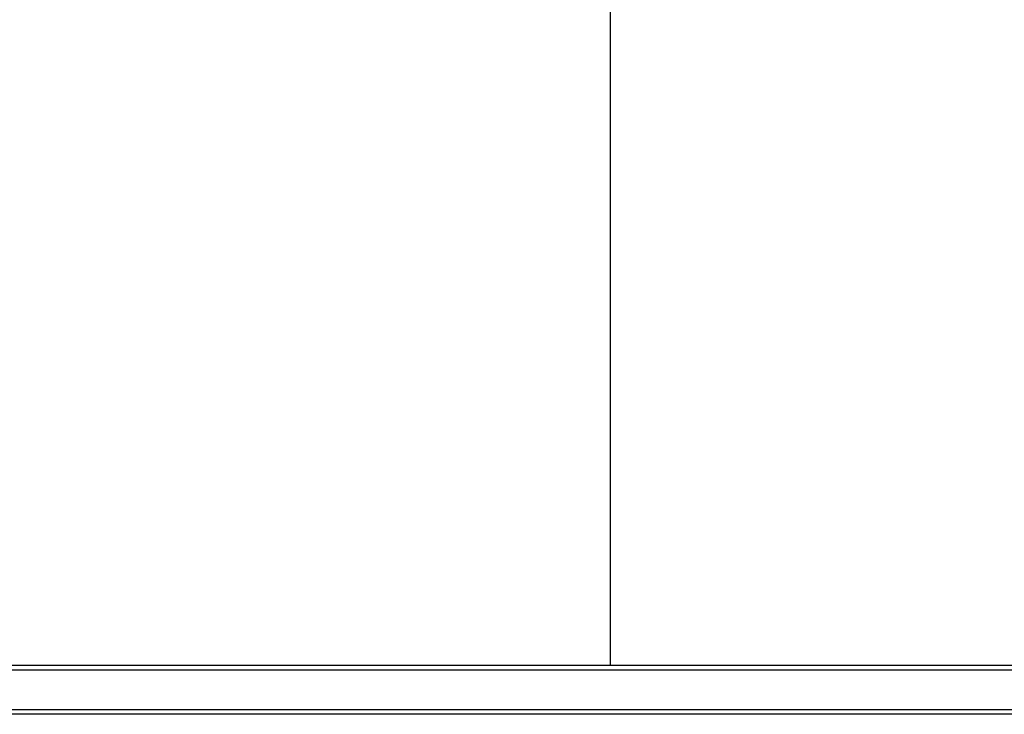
# Model space of a CAD drawing. Header units: millimetres. Extents: x 8 to 1894, y 12 to 2723.
# Tile 102 of 152: x 1006 to 1107, y 1628 to 1699. Entities that reach past the tile are written whole.
import ezdxf

# ---------------------------------------------------------------- set-up
doc = ezdxf.new("R2010")
doc.units = ezdxf.units.MM

msp = doc.modelspace()

# ---------------------------------------------------------------- linework, layer by layer
at = {"color": 7, "linetype": 'Continuous', "lineweight": 30}
for p, q in [((1066.47, 2584.1), (1066.47, 1633.01)), ((926.54, 1633.01), (1256.54, 1633.01)), ((1256.54, 1632.51), (926.54, 1632.51)), ((1047.55, 1633.01), (1047.55, 1633.01)), ((1047.63, 1633.01), (1047.63, 1633.01)), ((1052.4, 1633.01), (1052.4, 1633.01)), ((1052.53, 1633.01), (1052.53, 1633.01)), ((926.54, 1628.51), (1256.54, 1628.51)), ((1256.54, 1628.01), (926.54, 1628.01))]:
    msp.add_line(p, q, dxfattribs=at)

doc.saveas('drawing.dxf')
